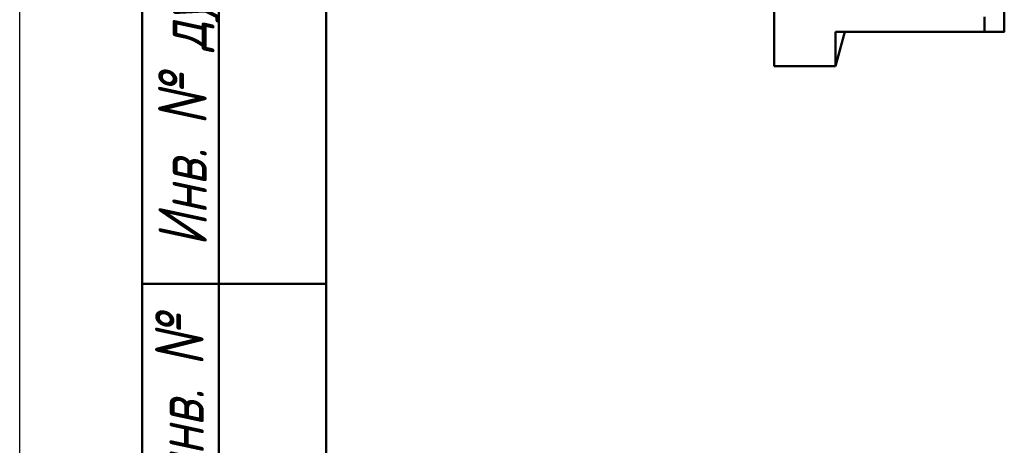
# Model space of a CAD drawing. Header units: millimetres. Extents: x -75 to 691, y -69 to 356.
# Tile 2 of 9: x 0 to 64, y 79 to 107. Entities that reach past the tile are written whole.
import ezdxf
from ezdxf.enums import TextEntityAlignment as Align

# ---------------------------------------------------------------- set-up
doc = ezdxf.new("R2010")
doc.units = ezdxf.units.MM
for name, color, linetype, lineweight in [('Видимый контур (ГОСТ)', 7, 'Continuous', 50), ('Кромка (ГОСТ)', 7, 'Continuous', 50), ('Обозначение (ГОСТ)', 7, 'Continuous', 25), ('Эскизная геометрия (ГОСТ)', 7, 'Continuous', 50)]:
    doc.layers.add(name, color=color, linetype=linetype, lineweight=lineweight)
doc.styles.get("Standard").update_dxf_attribs({"font": 'GOST Common Italic.ttf'})
doc.styles.add('Альтернативный текст (ГОСТ)', font='txt', dxfattribs={"width": 0.8})

# ---------------------------------------------------------------- blocks, each defined once
blk = doc.blocks.new('ГОСТ - Доп. графы 1')
at = {"layer": 'Эскизная геометрия (ГОСТ)'}
for p, q in [((-12, 0), (-12, 145)), ((-7, 145), (-7, 0)), ((-12, 85), (-7, 85)), ((-7, 85), (0, 85))]:
    blk.add_line(p, q, dxfattribs=at)
at = {"layer": 'Обозначение (ГОСТ)', "char_height": 3.17, "attachment_point": 5, "rotation": 90, "style": 'Альтернативный текст (ГОСТ)'}
for s, insert, width in [('\\fGOST Common|b0|i1;\\H3.1700;Инв. № дубл.', (-8.947, 97.547), 24.84382), ('\\fGOST Common|b0|i1;\\H3.1700;Взам. инв. №', (-9.575, 72.532), 24.86686)]:
    blk.add_mtext(s, dxfattribs=dict(at, insert=insert, width=width))
at = {"layer": 'Обозначение (ГОСТ)', "lineweight": 30, "width": 0.8, "flags": 17}
for tag, p in [('Подп._и_дата_2', (-3.532, 127.511)), ('Инв._номер_дубликата', (-3.406, 97.466)), ('Взамен_инв._номера', (-3.46, 72.529)), ('Подп._и_дата_1', (-3.422, 42.352)), ('ИНВЕНТАРНЫЙ_НОМЕР', (-3.329, 12.683))]:
    blk.add_attdef(tag, text='', height=3.17, rotation=90, dxfattribs=at).set_placement(p, align=Align.MIDDLE_CENTER)
blk = doc.blocks.new('Рамки ГОСТ_ граница 297x210')
at = {"layer": 'Кромка (ГОСТ)', "lineweight": 25}
blk.add_line((0, 0), (0, 297), dxfattribs=at)
at = {"layer": 'Кромка (ГОСТ)'}
blk.add_line((20, 292), (20, 5), dxfattribs=at)

msp = doc.modelspace()

# ---------------------------------------------------------------- linework, layer by layer
at = {"layer": 'Видимый контур (ГОСТ)'}
for p, q in [((49.227, 104.197), (49.227, 144.697)), ((64.227, 106.447), (64.227, 115.447)), ((62.928, 107.413), (62.928, 106.447)), ((62.928, 106.447), (53.227, 106.447)), ((53.227, 104.197), (53.227, 106.447)), ((53.83, 106.447), (53.227, 104.197)), ((49.227, 104.197), (53.227, 104.197))]:
    msp.add_line(p, q, dxfattribs=at)
msp.add_rational_spline([(64.227, 106.447), (64.227, 106.447), (62.928, 106.447)], [1, 1.03742286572, 1.01293760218], degree=2, dxfattribs=at)

# ---------------------------------------------------------------- block references
for name, p in [('Рамки ГОСТ_ граница 297x210', (0, 0)), ('ГОСТ - Доп. графы 1', (20, 5))]:
    msp.add_blockref(name, p)

doc.saveas('drawing.dxf')
